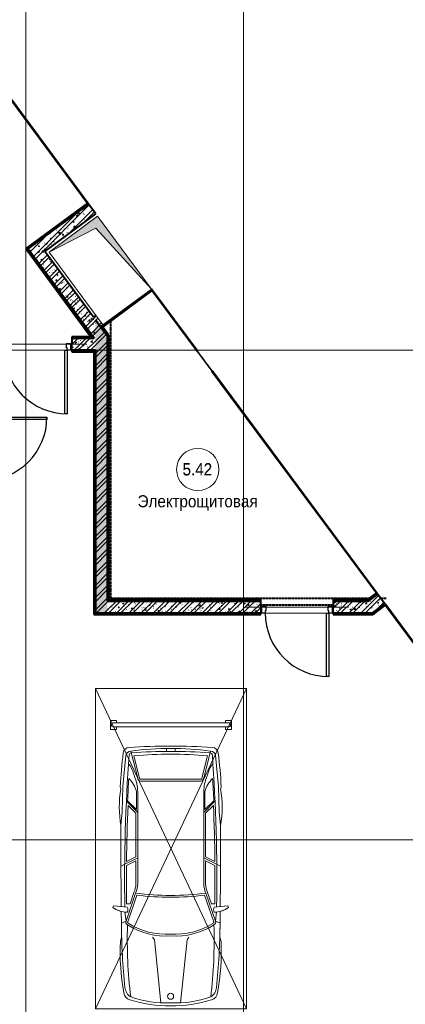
# Model space of a CAD drawing. Header units: millimetres. Extents: x 5617 to 112254, y 7718 to 133720.
# Tile 77 of 82: x 83901 to 90275, y 103475 to 119772. Entities that reach past the tile are written whole.
import ezdxf

# ---------------------------------------------------------------- set-up
doc = ezdxf.new("R2010")
doc.units = ezdxf.units.MM
for name, pattern in [('Линия сетки', [25, 20, -2.5, 0, -2.5]), ('Невидимые', [5, 3, -2]), ('Штрих_3_1_5_', [4.5, 3, -1.5]), ('Штриховая_ш3 п1_5', [4.5, 3, -1.5])]:
    doc.linetypes.add(name, pattern=pattern)
doc.layers.add('_Разделитель помещений_', color=4, linetype='Штриховая_ш3 п1_5', lineweight=40, true_color=0x00ffff)
for name, color, linetype, lineweight in [('Двери', 7, 'Continuous', 18), ('Каркас несущий', 7, 'Continuous', 18), ('Каркас_Импост', 7, 'Continuous', 30), ('Марки помещений', 7, 'Continuous', 20), ('Монтажный зазор', 7, 'Continuous', 30), ('Обобщенные модели', 7, 'Невидимые', 18), ('Оборудование', 7, 'Continuous', 18), ('Окна', 7, 'Continuous', 18), ('Оси', 7, 'Continuous', 9), ('Панель', 7, 'Continuous', 30), ('Парковка', 7, 'Continuous', 18), ('Перекрытия', 7, 'Continuous', 18), ('Стены разрез', 7, 'Continuous', 40), ('Стены штриховка', 7, 'Continuous', 40), ('Элементы узлов', 7, 'Continuous', 18)]:
    doc.layers.add(name, color=color, linetype=linetype, lineweight=lineweight)
doc.styles.add('Arial_3', font='arial.ttf', dxfattribs={"width": 0.9, "height": 200})
pattern_1 = [(50, (0, 0), (218.62117, -19.1268), [22.86, -251.46]), (355, (0, 0), (-42.29187, 229.2684), [18.288, -201.168]), (100.451, (18.22, -1.6), (176.33107, 210.13963), [19.428, -213.708]), (46.184, (0, 60.96), (325.29495, -50.45164), [34.29, -377.19]), (96.636, (27.1, 56.76), (284.883, 296.91266), [29.142, -320.562]), (351.184, (0, 60.96), (284.8858, 296.9107), [27.432, -301.752]), (21, (30.48, 45.72), (181.93753, -122.71832), [22.86, -251.46]), (326, (30.48, 45.72), (74.16223, 221.02618), [18.288, -201.168]), (71.451, (45.64, 35.5), (256.10035, 98.30526), [19.428, -213.708]), (37.5, (0, 0), (3.70639, 101.465895), [3.353, -195.377, 3.353, -200.863, -201.93]), (37.5, (0, 0), (3.70639, 101.465895), [-402.946, 3.353, -198.577]), (7.5, (0, 0), (80.183576, 120.216526), [3.353, -113.081, 3.353, -190.805, -76.962]), (7.5, (0, 0), (80.183576, 120.216526), [-310.591, 3.353, -73.609]), (327.5, (-67.97, 0), (162.708646, -6.87497), [3.353, -72.847, 3.353, -234.391, -315.468]), (327.5, (-67.97, 0), (162.708646, -6.87497), [-313.944, 3.353, -312.115]), (317.5, (-98.45, 0), (177.75468, 30.51183), [3.353, -95.707, 3.353, -154.534, -224.028]), (317.5, (-98.45, 0), (177.75468, 30.51183), [-256.946, 3.353, -220.675])]
pattern_2 = [(45, (0, 0), (-101.02788, 101.02788), []), (45, (67.35, 0), (-101.02788, 101.02788), [])]
pattern_3 = [(0, (0, 0), (406.4, 101.6), [33.528, -271.272, 33.528, -271.272, -1625.6]), (0, (0, 0), (406.4, 101.6), [-609.6, 33.528, -576.072, 33.528, -271.272, -711.2]), (0, (0, 0), (406.4, 101.6), [-1524, 33.528, -169.672, 33.528, -474.472]), (120, (152.4, 50.8), (-291.18818, 301.152724), [33.528, -271.272, 33.528, -271.272, -1625.6]), (120, (152.4, 50.8), (-291.18818, 301.152724), [-609.6, 33.528, -576.072, 33.528, -271.272, -711.2]), (120, (152.4, 50.8), (-291.18818, 301.152724), [-1524, 33.528, -169.672, 33.528, -474.472]), (240, (203.2, 254), (-115.21182, -402.752724), [33.528, -271.272, 33.528, -271.272, -1625.6]), (240, (203.2, 254), (-115.21182, -402.752724), [-609.6, 33.528, -576.072, 33.528, -271.272, -711.2]), (240, (203.2, 254), (-115.21182, -402.752724), [-1524, 33.528, -169.672, 33.528, -474.472])]

# ---------------------------------------------------------------- blocks, each defined once
blk = doc.blocks.new('101_Дверь_Однопольная - _ПЧ_Мет_1000х2000_Тех помещения_EI60_Пр-4449780-МКСС_LB01_-7_650__Кабельные конструкции_Лотки_2')
at = {"layer": 'Каркас_Импост', "color": 253, "true_color": 0xaaaaaa}
for p, q in [((-585, 100), (-525, 100)), ((-585, -15), (-585, 100)), ((-525, 100), (-525, 60)), ((-525, 60), (-515, 60)), ((-515, 60), (-515, -15)), ((515, 60), (525, 60)), ((515, -15), (515, 60)), ((525, 100), (585, 100)), ((525, 60), (525, 100)), ((585, 100), (585, -15)), ((-515, -15), (-585, -15)), ((585, -15), (515, -15))]:
    blk.add_line(p, q, dxfattribs=at)
at = {"layer": 'Монтажный зазор', "color": 253, "true_color": 0xaaaaaa}
for p, q in [((-600, 100), (-585, 100)), ((-600, -15), (-600, 100)), ((-585, 100), (-585, -15)), ((585, -15), (585, 100)), ((585, 100), (600, 100)), ((600, 100), (600, -15)), ((-585, -15), (-600, -15)), ((600, -15), (585, -15))]:
    blk.add_line(p, q, dxfattribs=at)
at = {"layer": 'Панель', "color": 253, "true_color": 0xaaaaaa}
for p, q in [((-525, 1150), (-485, 1150)), ((-525, 100), (-525, 1150)), ((-485, 1150), (-485, 100)), ((-485, 100), (-525, 100))]:
    blk.add_line(p, q, dxfattribs=at)
blk.add_arc((-525, 100), 1050, 0, 90, dxfattribs=at)
blk = doc.blocks.new('101_Дверь_Однопольная - _ПЧ_Мет_1000х2000_ВРУ_ГРЩ_EIS60_Пр-4457117-МКСС_LB01_-7_650__Кабельные конструкции_Лотки_2')
at = {"layer": 'Каркас_Импост', "color": 253, "true_color": 0xaaaaaa}
for p, q in [((-585, 100), (-525, 100)), ((-585, -15), (-585, 100)), ((-525, 100), (-525, 60)), ((-525, 60), (-515, 60)), ((-515, 60), (-515, -15)), ((515, 60), (525, 60)), ((515, -15), (515, 60)), ((525, 100), (585, 100)), ((525, 60), (525, 100)), ((585, 100), (585, -15)), ((-515, -15), (-585, -15)), ((585, -15), (515, -15))]:
    blk.add_line(p, q, dxfattribs=at)
at = {"layer": 'Монтажный зазор', "color": 253, "true_color": 0xaaaaaa}
for p, q in [((-600, 100), (-585, 100)), ((-600, -15), (-600, 100)), ((-585, 100), (-585, -15)), ((585, -15), (585, 100)), ((585, 100), (600, 100)), ((600, 100), (600, -15)), ((-585, -15), (-600, -15)), ((600, -15), (585, -15))]:
    blk.add_line(p, q, dxfattribs=at)
at = {"layer": 'Панель', "color": 253, "true_color": 0xaaaaaa}
for p, q in [((-525, 1150), (-485, 1150)), ((-525, 100), (-525, 1150)), ((-485, 1150), (-485, 100)), ((-485, 100), (-525, 100))]:
    blk.add_line(p, q, dxfattribs=at)
blk.add_arc((-525, 100), 1050, 0, 90, dxfattribs=at)
blk = doc.blocks.new('A_MEQ_OpeningShaft-Rectangular - ОВ-2727056-МКСС_LB01_-7_650__Кабельные конструкции_Лотки_2')
at = {"layer": 'Элементы узлов'}
blk.add_hatch(color=256, dxfattribs=at).paths.add_polyline_path([(1500, 0), (0, 0), (0, -1000), (143, -143), (1211, -30)])
at = {"layer": 'Обобщенные модели', "color": 253, "linetype": 'Continuous', "true_color": 0xaaaaaa}
for p, q in [((1500, 0), (0, 0)), ((0, 0), (0, -1000)), ((1500, -1000), (1500, 0)), ((0, -1000), (1500, -1000))]:
    blk.add_line(p, q, dxfattribs=at)
at = {"layer": 'Элементы узлов', "color": 253, "true_color": 0xaaaaaa}
for p, q in [((1500, 0), (143, -143)), ((1500, -1000), (1500, 0)), ((1500, 0), (0, 0)), ((0, 0), (0, -1000)), ((143, -143), (0, -1000)), ((0, -1000), (143, -143)), ((143, -143), (1500, 0)), ((1500, 0), (1500, -1000)), ((0, -1000), (1500, -1000)), ((0, -1000), (1500, -1000))]:
    blk.add_line(p, q, dxfattribs=at)
blk = doc.blocks.new('ПР - _ПЧ_1200_200_Оп250-250_Шаг300_Арм16_Арм10-3250725-МКСС_LB01_-7_650__Кабельные конструкции_Лотки_2')
at = {"layer": 'Каркас несущий', "color": 21, "true_color": 0xffaaaa}
for p, q in [((-850, 0), (850, 0)), ((-850, 0), (-600, 0)), ((-515, 0), (515, 0)), ((600, 0), (850, 0))]:
    blk.add_line(p, q, dxfattribs=at)
blk = doc.blocks.new('199_Парковочные места 3 класса и МГН - Средний класс-5604847-МКСС_LB01_-7_650__Кабельные конструкции_Лотки_2')
at = {"layer": 'Парковка', "color": 253, "true_color": 0xaaaaaa}
for p, q in [((0, -5300), (2500, 0)), ((0, 0), (2500, -5300)), ((0, -5300), (0, 0)), ((0, 0), (2500, 0)), ((2500, 0), (2500, -5300)), ((250, -4625), (250, -4775)), ((250, -4625), (350, -4625)), ((300, -4665), (2200, -4665)), ((350, -4625), (350, -4665)), ((2150, -4625), (2150, -4665)), ((2150, -4625), (2250, -4625)), ((2250, -4625), (2250, -4775)), ((250, -4775), (350, -4775)), ((300, -4735), (2200, -4735)), ((350, -4735), (350, -4775)), ((2150, -4735), (2150, -4775)), ((2150, -4775), (2250, -4775)), ((2500, -5300), (0, -5300))]:
    blk.add_line(p, q, dxfattribs=at)
for centre, start, end in [((300, -4700), 90, 270), ((2200, -4700), 270, 90)]:
    blk.add_arc(centre, 35, start, end, dxfattribs=at)
at = {"layer": 'Элементы узлов', "color": 253, "true_color": 0xaaaaaa}
for p, q in [((984, -1142), (1090, -99)), ((1524, -1142), (1418, -99)), ((422, -1114), (442, -1185)), ((422, -1114), (442, -1185)), ((2085, -1114), (2065, -1185)), ((2065, -1185), (2085, -1114)), ((953, -1186), (984, -1142)), ((1555, -1186), (1524, -1142)), ((436, -1612), (438, -1418)), ((438, -1418), (436, -1612)), ((515, -1453), (438, -1418)), ((515, -1453), (497, -1605)), ((515, -1453), (673, -1914)), ((543, -1440), (693, -1881)), ((1965, -1440), (1814, -1881)), ((1992, -1453), (1835, -1914)), ((1992, -1453), (2070, -1418)), ((1992, -1453), (2011, -1605)), ((2072, -1612), (2070, -1418)), ((2072, -1612), (2070, -1418)), ((298, -1678), (308, -1707)), ((298, -1678), (308, -1707)), ((308, -1707), (536, -1683)), ((308, -1707), (435, -1693)), ((580, -1736), (525, -1736)), ((580, -1736), (645, -1925)), ((1927, -1736), (1863, -1925)), ((1927, -1736), (1983, -1736)), ((2200, -1707), (1972, -1683)), ((2072, -1693), (2200, -1707)), ((2210, -1678), (2200, -1707)), ((2200, -1707), (2210, -1678)), ((678, -2069), (678, -2449)), ((708, -2069), (708, -3598)), ((1800, -2069), (1800, -3598)), ((1830, -2069), (1830, -2449)), ((708, -2497), (432, -2363)), ((678, -2449), (523, -2374)), ((678, -2516), (524, -2441)), ((1800, -2497), (2076, -2363)), ((1830, -2449), (1984, -2374)), ((1830, -2516), (1984, -2441)), ((678, -2516), (678, -3237)), ((1830, -2516), (1830, -3237)), ((453, -3260), (432, -3033)), ((2054, -3260), (2076, -3033)), ((708, -3249), (522, -3435)), ((678, -3237), (549, -3366)), ((1800, -3249), (1986, -3435)), ((1830, -3237), (1959, -3366)), ((463, -3682), (453, -3260)), ((688, -3297), (542, -3443)), ((688, -3297), (688, -3598)), ((1820, -3297), (1820, -3598)), ((1820, -3297), (1966, -3443)), ((2045, -3682), (2054, -3260)), ((419, -3676), (428, -3642)), ((428, -3642), (419, -3676)), ((512, -4192), (463, -3682)), ((1996, -4192), (2045, -3682)), ((2088, -3676), (2079, -3642)), ((2088, -3676), (2079, -3642)), ((708, -3817), (596, -4265)), ((738, -3820), (646, -4189)), ((1254, -3771), (754, -3771)), ((1254, -3801), (754, -3801)), ((1254, -3771), (1754, -3771)), ((1254, -3801), (1754, -3801)), ((1770, -3820), (1862, -4189)), ((1800, -3817), (1912, -4265)), ((574, -4042), (555, -4042)), ((1933, -4042), (1953, -4042)), ((1188, -4261), (1177, -4307)), ((1320, -4261), (1331, -4307))]:
    blk.add_line(p, q, dxfattribs=at)
blk.add_circle((1256, -208), 49.6, dxfattribs=at)
for centre, radius, start, end in [((617, -279), 137, 106.8716, 175.0665), ((617, -279), 137, 106.8716, 175.0665), ((1254, -2377), 2329, 90.0001, 106.8716), ((1254, -2377), 2329, 90.0001, 106.8716), ((1178, -1869), 1772, 87.5536, 109.2869), ((1254, -2377), 2329, 73.1284, 89.9999), ((1254, -2377), 2329, 73.1284, 89.9999), ((1329, -1869), 1772, 70.7131, 92.4464), ((1890, -279), 137, 4.9335, 73.1284), ((1890, -279), 137, 4.9335, 73.1284), ((3991, -937), 3573, 169.195, 182.843), ((3991, -937), 3573, 169.195, 182.843), ((710, -376), 215, 123.1556, 174.2587), ((8358, -1141), 7822, 173.0609, 181.8195), ((1797, -376), 215, 5.7413, 56.8444), ((-5850, -1141), 7822, 358.1805, 6.9391), ((-1483, -937), 3573, 357.157, 10.805), ((-1483, -937), 3573, 357.157, 10.805), ((12318, -1543), 11881, 174.2587, 179.4003), ((-9810, -1543), 11881, 0.5997, 5.7413), ((12318, -1543), 11881, 178.2769, 179.4003), ((1172, -2380), 1175, 86.0181, 122.5623), ((1172, -2380), 1145, 85.9136, 122.5623), ((1335, -2380), 1175, 57.4377, 93.9819), ((1335, -2380), 1145, 57.2304, 94.0864), ((-9810, -1543), 11881, 0.5997, 1.7231), ((555, -1432), 44.9, 110.1373, 207.9235), ((555, -1432), 14.9, 110.1373, 214.6567), ((1953, -1432), 14.9, 325.3433, 79.1758), ((1953, -1432), 44.9, 332.0765, 69.8627), ((546, -2020), 422, 91.3449, 125.9666), ((546, -2020), 422, 105.0802, 125.9666), ((444, -1640), 101, 335.1844, 24.8156), ((2064, -1640), 101, 155.1844, 204.8156), ((1962, -2020), 422, 54.0334, 88.6551), ((1962, -2020), 422, 54.0334, 74.9198), ((122295, -2694), 121864, 179.52958, 180.15962), ((122295, -2694), 121864, 179.52958, 180.15962), ((30000, -2118), 29508, 179.1634, 184.0543), ((30000, -2118), 29478, 179.2582, 180.4979), ((-27492, -2118), 29508, 355.9457, 0.8366), ((-27492, -2118), 29478, 359.5021, 0.7418), ((-119787, -2694), 121864, 359.84038, 0.47042), ((-119787, -2694), 121864, 359.84038, 0.47042), ((308, -2078), 370, 1.3171, 24.386), ((1254, -6445), 4567, 82.6909, 97.3089), ((308, -2078), 400, 1.2667, 24.1731), ((1254, -6445), 4597, 82.9964, 97.0033), ((2200, -2078), 400, 155.8269, 178.7333), ((2200, -2078), 370, 155.614, 178.6829), ((30000, -2118), 29478, 180.6284, 182.4261), ((-27492, -2118), 29478, 357.5739, 359.3716), ((2198, -3346), 1794, 169.9492, 189.4665), ((2198, -3346), 1794, 169.9492, 189.4665), ((310, -3346), 1794, 350.5335, 10.0508), ((310, -3346), 1794, 350.5335, 10.0508), ((30000, -2118), 29488, 182.5757, 183.2896), ((-27492, -2118), 29488, 356.7104, 357.4243), ((9206, -3182), 8801, 183.2167, 186.8835), ((9206, -3182), 8801, 183.2167, 186.8835), ((270, -3492), 431, 312.4417, 345.7397), ((104, -3598), 603, 335.9999, 0.0001), ((2403, -3598), 603, 179.9999, 204.0001), ((2238, -3492), 431, 194.2603, 227.5583), ((-6698, -3182), 8801, 353.1165, 356.7833), ((-6698, -3182), 8801, 353.1165, 356.7833), ((-103, -3648), 783, 329.8554, 345.5814), ((754, -3817), 46.1, 90, 180), ((754, -3817), 16.1, 90, 189.7873), ((1754, -3817), 46.1, 0, 90), ((1754, -3817), 16.1, 350.2127, 90), ((2611, -3648), 783, 194.4186, 210.1446), ((571, -4224), 103, 186.8835, 266.3593), ((571, -4224), 103, 186.8835, 266.3593), ((593, -4184), 81.1, 185.6929, 272.4229), ((600, -4202), 33.8, 184.0543, 277.095), ((1254, 3792), 8054, 265.3719, 274.6281), ((1254, 2689), 6905, 264.9489, 275.0511), ((1908, -4202), 33.8, 262.905, 355.9457), ((1915, -4184), 81.1, 267.5771, 354.3071), ((1937, -4224), 103, 273.6407, 353.1165), ((1937, -4224), 103, 273.6407, 353.1165), ((1250, 6442), 10791, 266.3593, 270.0213), ((1250, 6442), 10791, 266.3593, 270.0213), ((1185, -180), 4128, 261.7908, 270.9499), ((1322, -180), 4128, 269.0501, 278.2092), ((1258, 6442), 10791, 269.9787, 273.6407), ((1258, 6442), 10791, 269.9787, 273.6407)]:
    blk.add_arc(centre, radius, start, end, dxfattribs=at)
blk = doc.blocks.new('231_Отверстие прямоуг _Окно_Стена_ - Отверстие-5658595-МКСС_LB01_-7_650__Кабельные конструкции_Лотки_2')
at = {"layer": 'Окна', "lineweight": 9}
for p, q in [((-75, -5), (-75, 5)), ((-75, 5), (325, 5)), ((325, 5), (325, -5)), ((325, -5), (-75, -5))]:
    blk.add_line(p, q, dxfattribs=at)
at = {"layer": 'Элементы узлов', "color": 253, "true_color": 0xaaaaaa}
for p, q in [((-75, 5), (-75, -5)), ((325, 5), (-75, 5)), ((325, 5), (-75, -5)), ((-75, 5), (325, -5)), ((325, 5), (325, -5)), ((-75, -5), (325, -5))]:
    blk.add_line(p, q, dxfattribs=at)
blk = doc.blocks.new('135_SLK_GD_AR_rvt-1-МКСС_LB01_-7_650__Кабельные конструкции_Лотки_2')
at = {"layer": 'Стены разрез', "lineweight": 9, "true_color": 0xaaaaaa}
h = blk.add_hatch(dxfattribs=at)
h.set_pattern_fill('FP_4', color=253, style=0, pattern_type=2)
h.set_pattern_definition(pattern_3)
h.paths.add_polyline_path([(104384, 115977), (105389, 116721), (105377, 116737), (104372, 115994)])
h = blk.add_hatch(dxfattribs=at)
h.set_pattern_fill('FP_1', color=253, style=0, pattern_type=2)
h.set_pattern_definition(pattern_1)
h.paths.add_polyline_path([(104503, 115817), (105508, 116560), (105389, 116721), (104384, 115977)])
h = blk.add_hatch(dxfattribs=at)
h.set_pattern_fill('FP_2', color=253, style=0, pattern_type=2)
h.set_pattern_definition(pattern_2)
h.paths.add_polyline_path([(104503, 115817), (105508, 116560), (105389, 116721), (104384, 115977)])
h = blk.add_hatch(dxfattribs=at)
h.set_pattern_fill('FP_4', color=253, style=0, pattern_type=2)
h.set_pattern_definition(pattern_3)
h.paths.add_polyline_path([(105453, 114500), (105478, 114500), (104372, 115994), (104356, 115982), (105438, 114520)])
h = blk.add_hatch(dxfattribs=at)
h.set_pattern_fill('FP_1', color=253, style=0, pattern_type=2)
h.set_pattern_definition(pattern_1)
h.paths.add_polyline_path([(105500, 114470), (105500, 114806), (104664, 115936), (104503, 115817), (105478, 114500)])
h = blk.add_hatch(dxfattribs=at)
h.set_pattern_fill('FP_2', color=253, style=0, pattern_type=2)
h.set_pattern_definition(pattern_2)
h.paths.add_polyline_path([(105500, 114470), (105500, 114806), (104664, 115936), (104503, 115817), (105478, 114500)])
h = blk.add_hatch(dxfattribs=at)
h.set_pattern_fill('FP_4', color=253, style=0, pattern_type=2)
h.set_pattern_definition(pattern_3)
h.paths.add_polyline_path([(105614, 114685), (106442, 115298), (106430, 115314), (105602, 114702)])
h = blk.add_hatch(dxfattribs=at)
h.set_pattern_fill('FP_1', color=253, style=0, pattern_type=2)
h.set_pattern_definition(pattern_1)
h.paths.add_polyline_path([(105586, 114690), (105626, 114719), (105507, 114880), (105467, 114850), (105564, 114719)])
h = blk.add_hatch(dxfattribs=at)
h.set_pattern_fill('FP_2', color=253, style=0, pattern_type=2)
h.set_pattern_definition(pattern_2)
h.paths.add_polyline_path([(105586, 114690), (105626, 114719), (105507, 114880), (105467, 114850), (105564, 114719)])
h = blk.add_hatch(dxfattribs=at)
h.set_pattern_fill('FP_1', color=253, style=0, pattern_type=2)
h.set_pattern_definition(pattern_1)
h.paths.add_polyline_path([(105500, 109950), (105700, 109950), (105700, 114536), (105500, 114806), (105500, 110533)])
h = blk.add_hatch(dxfattribs=at)
h.set_pattern_fill('FP_2', color=253, style=0, pattern_type=2)
h.set_pattern_definition(pattern_2)
h.paths.add_polyline_path([(105500, 109950), (105700, 109950), (105700, 114536), (105500, 114806), (105500, 110533)])
h = blk.add_hatch(dxfattribs=at)
h.set_pattern_fill('FP_4', color=253, style=0, pattern_type=2)
h.set_pattern_definition(pattern_3)
h.paths.add_polyline_path([(105700, 114536), (105700, 114569), (105602, 114702), (105586, 114690), (105637, 114621)])
h = blk.add_hatch(dxfattribs=at)
h.set_pattern_fill('FP_4', color=253, style=0, pattern_type=2)
h.set_pattern_definition(pattern_3)
h.paths.add_polyline_path([(105720, 110150), (105720, 114542), (105700, 114569), (105700, 110150)])
h = blk.add_hatch(dxfattribs=at)
h.set_pattern_fill('FP_4', color=253, style=0, pattern_type=2)
h.set_pattern_definition(pattern_3)
h.paths.add_polyline_path([(105110, 114500), (105453, 114500), (105438, 114520), (105110, 114520)])
h.paths.add_polyline_path([(103910, 114500), (103910, 114520), (99070, 114520), (99070, 114500), (103650, 114500)])
h = blk.add_hatch(dxfattribs=at)
h.set_pattern_fill('FP_1', color=253, style=0, pattern_type=2)
h.set_pattern_definition(pattern_1)
h.paths.add_polyline_path([(103650, 114300), (103910, 114300), (103910, 114500), (103650, 114500), (103650, 114366)])
h.paths.add_polyline_path([(105500, 114300), (105500, 114470), (105478, 114500), (105110, 114500), (105110, 114300)])
h = blk.add_hatch(dxfattribs=at)
h.set_pattern_fill('FP_2', color=253, style=0, pattern_type=2)
h.set_pattern_definition(pattern_2)
h.paths.add_polyline_path([(103650, 114300), (103910, 114300), (103910, 114500), (103650, 114500), (103650, 114366)])
h.paths.add_polyline_path([(105500, 114300), (105500, 114470), (105478, 114500), (105110, 114500), (105110, 114300)])
h = blk.add_hatch(dxfattribs=at)
h.set_pattern_fill('FP_4', color=253, style=0, pattern_type=2)
h.set_pattern_definition(pattern_3)
h.paths.add_polyline_path([(105500, 114280), (105500, 114300), (105110, 114300), (105110, 114280), (105480, 114280)])
h.paths.add_polyline_path([(103675, 114280), (103910, 114280), (103910, 114300), (103670, 114300), (103670, 114280)])
h = blk.add_hatch(dxfattribs=at)
h.set_pattern_fill('FP_4', color=253, style=0, pattern_type=2)
h.set_pattern_definition(pattern_3)
h.paths.add_polyline_path([(105500, 109930), (105500, 114280), (105480, 114280), (105480, 109930)])
h = blk.add_hatch(dxfattribs=at)
h.set_pattern_fill('FP_4', color=253, style=0, pattern_type=2)
h.set_pattern_definition(pattern_3)
h.paths.add_polyline_path([(110010, 110150), (110037, 110170), (109434, 110170), (109434, 110150), (109813, 110150)])
h.paths.add_polyline_path([(105725, 110150), (108234, 110150), (108234, 110170), (105720, 110170), (105720, 110150)])
h = blk.add_hatch(dxfattribs=at)
h.set_pattern_fill('FP_1', color=253, style=0, pattern_type=2)
h.set_pattern_definition(pattern_1)
h.paths.add_polyline_path([(109813, 109950), (110076, 109950), (110285, 110105), (110166, 110265), (109739, 109950)])
h = blk.add_hatch(dxfattribs=at)
h.set_pattern_fill('FP_2', color=253, style=0, pattern_type=2)
h.set_pattern_definition(pattern_2)
h.paths.add_polyline_path([(109813, 109950), (110076, 109950), (110285, 110105), (110166, 110265), (109739, 109950)])
h = blk.add_hatch(dxfattribs=at)
h.set_pattern_fill('FP_4', color=253, style=0, pattern_type=2)
h.set_pattern_definition(pattern_3)
h.paths.add_polyline_path([(110003, 110170), (110037, 110170), (110166, 110265), (110154, 110282), (110010, 110175)])
h = blk.add_hatch(dxfattribs=at)
h.set_pattern_fill('FP_1', color=253, style=0, pattern_type=2)
h.set_pattern_definition(pattern_1)
h.paths.add_polyline_path([(108234, 109950), (108234, 110150), (105700, 110150), (105700, 109950), (107427, 109950)])
h.paths.add_polyline_path([(109739, 109950), (110010, 110150), (109434, 110150), (109434, 109950)])
h = blk.add_hatch(dxfattribs=at)
h.set_pattern_fill('FP_2', color=253, style=0, pattern_type=2)
h.set_pattern_definition(pattern_2)
h.paths.add_polyline_path([(108234, 109950), (108234, 110150), (105700, 110150), (105700, 109950), (107427, 109950)])
h.paths.add_polyline_path([(109739, 109950), (110010, 110150), (109434, 110150), (109434, 109950)])
h = blk.add_hatch(dxfattribs=at)
h.set_pattern_fill('FP_4', color=253, style=0, pattern_type=2)
h.set_pattern_definition(pattern_3)
h.paths.add_polyline_path([(109434, 109930), (110082, 109930), (110109, 109950), (109434, 109950)])
h.paths.add_polyline_path([(105500, 109930), (108234, 109930), (108234, 109950), (105500, 109950)])
at = {"layer": '_Разделитель помещений_', "color": 131, "linetype": 'Штрих_3_1_5_', "true_color": 0xaaffff}
for p, q in [((105750, 114780), (105750, 110175)), ((105725, 114250), (105750, 114250)), ((105750, 110200), (110035, 110200)), ((110214, 110200), (110307, 110200)), ((108234, 110085), (109434, 110085))]:
    blk.add_line(p, q, dxfattribs=at)
at = {"layer": 'Перекрытия', "color": 253, "true_color": 0xaaaaaa}
for p, q in [((104995, 114300), (103985, 114300)), ((103985, 114300), (104995, 114300)), ((109319, 109950), (108309, 109950)), ((108309, 109950), (109319, 109950))]:
    blk.add_line(p, q, dxfattribs=at)
at = {"layer": 'Стены разрез', "color": 253, "true_color": 0xaaaaaa}
for p, q in [((103274, 119571), (105370, 116738)), ((105377, 116737), (103275, 119578)), ((105370, 116738), (104369, 115998)), ((105389, 116721), (105377, 116737)), ((105389, 116721), (105385, 116718)), ((105508, 116560), (105389, 116721)), ((104664, 115936), (105508, 116560)), ((104353, 115986), (104349, 115983)), ((104349, 115983), (105428, 114525)), ((104369, 115998), (104353, 115986)), ((104384, 115977), (104503, 115817)), ((104503, 115817), (104384, 115977)), ((105467, 114850), (104664, 115936)), ((105621, 114684), (106441, 115291)), ((106442, 115298), (106430, 115314)), ((106441, 115291), (107190, 114279)), ((107194, 114282), (106442, 115298)), ((105507, 114880), (105467, 114850)), ((105586, 114690), (105606, 114705)), ((105602, 114702), (105586, 114690)), ((105700, 114536), (105586, 114690)), ((105586, 114690), (105700, 114536)), ((105606, 114705), (105602, 114702)), ((105700, 114578), (105621, 114684)), ((105720, 114551), (105700, 114578)), ((105428, 114525), (105110, 114525)), ((105110, 114525), (105110, 114500)), ((105110, 114500), (105110, 114415)), ((105478, 114500), (105446, 114500)), ((105446, 114500), (105453, 114500)), ((105453, 114500), (105478, 114500)), ((105700, 110150), (105700, 114536)), ((105700, 114536), (105700, 110150)), ((105725, 114544), (105720, 114551)), ((105725, 110175), (105725, 114544)), ((105110, 114300), (105110, 114275)), ((105110, 114275), (105475, 114275)), ((105475, 114275), (105475, 109925)), ((105500, 114300), (105500, 114275)), ((105500, 114280), (105500, 114300)), ((107428, 113957), (110147, 110283)), ((110154, 110282), (107432, 113960)), ((108234, 110175), (105725, 110175)), ((108234, 110150), (108234, 110175)), ((110001, 110175), (109434, 110175)), ((109434, 110175), (109434, 110150)), ((110147, 110283), (110001, 110175)), ((110166, 110265), (110010, 110150)), ((110010, 110150), (110037, 110170)), ((110037, 110170), (110044, 110175)), ((110044, 110175), (110162, 110262)), ((110166, 110265), (110154, 110282)), ((110162, 110262), (110166, 110265)), ((110285, 110105), (110166, 110265)), ((105725, 110150), (105700, 110150)), ((105700, 110150), (105720, 110150)), ((108234, 110065), (108234, 110150)), ((109434, 110150), (109434, 110065)), ((110076, 109950), (110285, 110105)), ((110285, 110105), (110076, 109950)), ((110118, 109950), (110300, 110085)), ((110300, 110085), (110285, 110105)), ((110300, 110085), (110298, 110083)), ((110298, 110083), (113273, 106062)), ((113275, 106063), (110300, 110085)), ((105475, 109925), (105480, 109925)), ((105480, 109925), (105500, 109925)), ((105500, 109950), (105700, 109950)), ((105700, 109950), (105500, 109950)), ((105500, 109925), (108234, 109925)), ((108234, 109925), (108234, 109950)), ((109434, 109950), (109434, 109925)), ((109434, 109925), (110084, 109925)), ((109739, 109950), (110076, 109950)), ((110076, 109950), (109739, 109950)), ((110084, 109925), (110091, 109930)), ((110091, 109930), (110118, 109950))]:
    blk.add_line(p, q, dxfattribs=at)
at = {"layer": 'Стены штриховка', "color": 253, "true_color": 0xaaaaaa}
for p, q in [((105373, 116734), (104372, 115994)), ((105385, 116718), (104384, 115977)), ((104384, 115977), (105385, 116718)), ((105377, 116737), (105373, 116734)), ((105385, 116718), (105389, 116721)), ((104356, 115982), (104372, 115994)), ((104356, 115982), (105438, 114520)), ((104503, 115817), (105478, 114500)), ((105478, 114500), (104503, 115817)), ((105618, 114688), (106438, 115295)), ((106438, 115295), (106442, 115298)), ((105586, 114690), (105500, 114806)), ((105500, 114806), (105586, 114690)), ((105606, 114705), (105602, 114702)), ((105606, 114705), (105626, 114719)), ((105626, 114719), (105606, 114705)), ((105614, 114685), (105618, 114688)), ((105700, 114569), (105614, 114685)), ((105700, 114569), (105720, 114542)), ((105432, 114520), (105110, 114520)), ((105446, 114500), (105110, 114500)), ((105110, 114500), (105446, 114500)), ((105438, 114520), (105432, 114520)), ((105446, 114500), (105453, 114500)), ((105720, 110170), (105720, 114542)), ((105110, 114300), (105500, 114300)), ((105500, 114300), (105110, 114300)), ((105110, 114280), (105480, 114280)), ((105480, 114280), (105480, 114275)), ((105480, 114275), (105480, 109930)), ((105500, 114275), (105500, 114280)), ((105500, 114275), (105500, 109950)), ((105500, 109950), (105500, 114275)), ((105725, 110170), (105720, 110170)), ((108234, 110170), (105725, 110170)), ((110003, 110170), (109434, 110170)), ((110010, 110175), (110003, 110170)), ((110150, 110279), (110010, 110175)), ((110154, 110282), (110150, 110279)), ((105720, 110150), (105725, 110150)), ((108234, 110150), (105725, 110150)), ((105725, 110150), (108234, 110150)), ((110010, 110150), (109434, 110150)), ((109434, 110150), (110010, 110150)), ((110109, 109950), (110297, 110089)), ((105500, 109930), (105480, 109930)), ((105500, 109930), (108234, 109930)), ((105700, 109950), (108234, 109950)), ((108234, 109950), (105700, 109950)), ((109434, 109950), (109739, 109950)), ((109739, 109950), (109434, 109950)), ((109434, 109930), (110082, 109930)), ((110109, 109950), (110082, 109930))]:
    blk.add_line(p, q, dxfattribs=at)
at = {"layer": 'Двери', "color": 253, "lineweight": 18, "true_color": 0xaaaaaa}
for name, p, rotation in [('101_Дверь_Однопольная - _ПЧ_Мет_1000х2000_Тех помещения_EI60_Пр-4449780-МКСС_LB01_-7_650__Кабельные конструкции_Лотки_2', (104510, 114400), 180), ('101_Дверь_Однопольная - _ПЧ_Мет_1000х2000_Тех помещения_EI60_Пр-4449780-МКСС_LB01_-7_650__Кабельные конструкции_Лотки_2', (103550, 112670), 269.9999999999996), ('101_Дверь_Однопольная - _ПЧ_Мет_1000х2000_ВРУ_ГРЩ_EIS60_Пр-4457117-МКСС_LB01_-7_650__Кабельные конструкции_Лотки_2', (108834, 110050), 180)]:
    blk.add_blockref(name, p, dxfattribs=dict(at, rotation=rotation))
at = {"layer": 'Каркас несущий', "color": 253, "lineweight": 18, "true_color": 0xaaaaaa, "rotation": 180}
for p in [(104510, 114400), (108834, 110050)]:
    blk.add_blockref('ПР - _ПЧ_1200_200_Оп250-250_Шаг300_Арм16_Арм10-3250725-МКСС_LB01_-7_650__Кабельные конструкции_Лотки_2', p, dxfattribs=at)
at = {"layer": 'Оборудование', "color": 253, "lineweight": 18, "true_color": 0xaaaaaa, "rotation": 306.4999999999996}
blk.add_blockref('A_MEQ_OpeningShaft-Rectangular - ОВ-2727056-МКСС_LB01_-7_650__Кабельные конструкции_Лотки_2', (105538, 116520), dxfattribs=at)
at = {"layer": 'Окна', "color": 253, "lineweight": 18, "true_color": 0xaaaaaa, "rotation": 306.5000000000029}
blk.add_blockref('231_Отверстие прямоуг _Окно_Стена_ - Отверстие-5658595-МКСС_LB01_-7_650__Кабельные конструкции_Лотки_2', (107235, 114218), dxfattribs=at)
at = {"layer": 'Парковка', "color": 253, "lineweight": 18, "true_color": 0xaaaaaa, "rotation": 180}
blk.add_blockref('199_Парковочные места 3 класса и МГН - Средний класс-5604847-МКСС_LB01_-7_650__Кабельные конструкции_Лотки_2', (108000, 103400), dxfattribs=at)
blk = doc.blocks.new('050_Марка_Помещение - Номер Имя-620204-МКСС_LB01_-7_650__Кабельные конструкции_Лотки_2')
at = {"layer": 'Марки помещений'}
blk.add_circle((0, 0), 3.5, dxfattribs=at)

msp = doc.modelspace()

# ---------------------------------------------------------------- linework, layer by layer
at = {"layer": 'Оси', "linetype": 'Линия сетки'}
for p, q in [((84001.5, 51761.8), (84001.5, 133719.9)), ((87601.5, 51761.8), (87601.5, 133719.9)), ((111113.7, 114300), (57746.7, 114300)), ((111113.7, 106200), (57746.7, 106200))]:
    msp.add_line(p, q, dxfattribs=at)

# ---------------------------------------------------------------- block references
at = {"lineweight": 5}
msp.add_blockref('135_SLK_GD_AR_rvt-1-МКСС_LB01_-7_650__Кабельные конструкции_Лотки_2', (-20348.5, 0), dxfattribs=at)
at = {"layer": 'Марки помещений', "xscale": 99.99999999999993, "yscale": 99.99999999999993, "zscale": 99.99999999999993}
msp.add_blockref('050_Марка_Помещение - Номер Имя-620204-МКСС_LB01_-7_650__Кабельные конструкции_Лотки_2', (86845.1, 112326.8), dxfattribs=at)

# ---------------------------------------------------------------- texts
at = {"layer": 'Марки помещений', "lineweight": 9, "char_height": 200, "attachment_point": 1, "style": 'Arial_3'}
for s, insert, width in [('5.42', (86593.3, 112428.5), 606.076), ('5.42', (86593.5, 112432), 606.076), ('Электрощитовая', (85849.8, 111901.3), 2453.164)]:
    msp.add_mtext(s, dxfattribs=dict(at, insert=insert, width=width))

doc.saveas('drawing.dxf')
